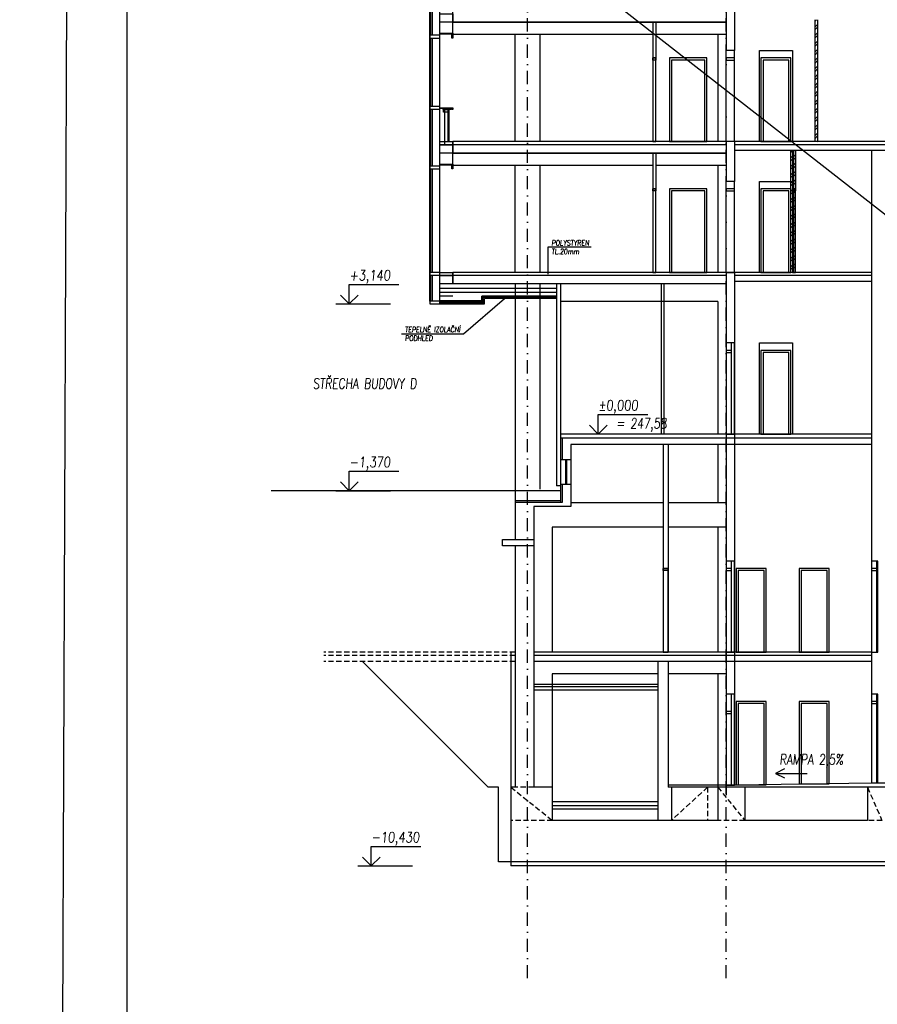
# Model space of a CAD drawing. Header units: millimetres. Extents: x -24606338 to 439687, y 151354 to 480404.
# Tile 10 of 93: x 119476 to 140185, y 330759 to 354535. Entities that reach past the tile are written whole.
import ezdxf

# ---------------------------------------------------------------- set-up
doc = ezdxf.new("R2010")
doc.units = ezdxf.units.MM
doc.linetypes.add('ČERCHOVANÁ', pattern=[25.4, 12.7, -6.35, 0, -6.35])
doc.linetypes.add('ČÁRKOVANÁ', pattern=[19.05, 12.7, -6.35])
for name, color, linetype in [('BOURÁNÍ', 40, 'Continuous'), ('DVERE', 4, 'Continuous'), ('KOTY', 7, 'Continuous'), ('KOTY-DVERE', 8, 'Continuous'), ('LEGENDA', 7, 'Continuous'), ('NOVA', 240, 'Continuous'), ('OSY', 7, 'Continuous'), ('TENKA', 4, 'Continuous'), ('TLUSTA', 2, 'Continuous')]:
    doc.layers.add(name, color=color, linetype=linetype)
doc.layers.add('SCANY', color=7, linetype='Continuous', plot=False)
doc.styles.add('CS-ROMANS', font='romans.shx', dxfattribs={"width": 0.75, "oblique": 5})
doc.styles.add('CS-ROMANS_100', font='romans.shx', dxfattribs={"width": 0.75, "oblique": 5, "height": 200})
doc.styles.add('ROMANS', font='romans.shx', dxfattribs={"width": 0.75, "oblique": 5, "height": 200})
doc.linetypes.add('IZOLACE', pattern='A,0.00254,-2.54,[134,ltypeshp.shx,S=2.54,R=0,X=-2.54,Y=0],-5.08,[134,ltypeshp.shx,S=2.54,R=180,X=2.54,Y=0],-2.54', length=10.16254)
picture_1 = doc.add_image_def('image1.jpg', size_in_pixel=(7767, 6910))

# ---------------------------------------------------------------- blocks, each defined once
blk = doc.blocks.new('VÝŠKOVÁ KÓTA 1')
at = {"ltscale": 0.25}
for p, q in [((0, 3.76), (9.59, 3.76)), ((0, 0), (0, 3.76)), ((0, 0), (-1.7, 1.7)), ((0, 0), (1.7, 1.7))]:
    blk.add_line(p, q, dxfattribs=at)
at = {"style": 'ROMANS', "oblique": 5, "width": 0.8}
blk.add_attdef('VÝŠKA', (0, 4.54), '', height=2, dxfattribs=at)

msp = doc.modelspace()

# ---------------------------------------------------------------- hatches: boundary and pattern name
at = {"layer": 'BOURÁNÍ'}
h = msp.add_hatch(dxfattribs=at)
h.set_pattern_fill('ANSI32', color=256, scale=15)
h.set_pattern_definition([(45, (-5307.77, 118643.97), (-101.02788, 101.02788), []), (45, (-5240.42, 118643.97), (-101.02788, 101.02788), [])])
h.paths.add_polyline_path([(138212.436, 351375.494), (138137.436, 351375.494), (138137.436, 348430.494), (138212.436, 348430.494)])
at = {"layer": 'NOVA', "ltscale": 300}
h = msp.add_hatch(dxfattribs=at)
h.set_pattern_fill('ANSI32', color=256, scale=15)
h.set_pattern_definition([(45, (-4772.77, 121803.97), (-101.02788, 101.02788), []), (45, (-4705.42, 121803.97), (-101.02788, 101.02788), [])])
h.paths.add_polyline_path([(138747.436, 354535.494), (138672.436, 354535.494), (138672.436, 351590.494), (138747.436, 351590.494)])
h = msp.add_hatch(dxfattribs=at)
h.set_pattern_fill('ANSI32', color=256, scale=15)
h.set_pattern_definition([(45, (-5347.77, 118643.97), (-101.02788, 101.02788), []), (45, (-5280.42, 118643.97), (-101.02788, 101.02788), [])])
h.paths.add_polyline_path([(138172.436, 351375.494), (138097.436, 351375.494), (138097.436, 348430.494), (138172.436, 348430.494)])

# ---------------------------------------------------------------- linework, layer by layer
at = {"layer": 'BOURÁNÍ'}
for points in [[(138137.436, 351375.494), (138137.436, 350450.494)], [(138212.436, 351375.494), (138212.436, 350450.494)]]:
    msp.add_lwpolyline(points, dxfattribs=at)
for points in [[(138137.436, 350450.494), (138212.436, 350450.494), (138212.436, 350400.494), (138137.436, 350400.494)], [(138137.436, 348430.494), (138212.436, 348430.494), (138212.436, 350450.494), (138137.436, 350450.494)]]:
    msp.add_lwpolyline(points, close=True, dxfattribs=at)
at = {"layer": 'DVERE'}
for points in [[(134762.436, 353610.494), (134837.436, 353610.494), (134837.436, 353560.494), (134762.436, 353560.494)], [(134762.436, 351590.494), (134837.436, 351590.494), (134837.436, 353610.494), (134762.436, 353610.494)], [(135167.436, 351590.494), (136067.436, 351590.494), (136067.436, 353610.494), (135167.436, 353610.494)], [(135217.436, 351590.494), (136017.436, 351590.494), (136017.436, 353560.494), (135217.436, 353560.494)], [(137337.436, 353790.494), (138137.436, 353790.494), (138137.436, 351590.494), (137337.436, 351590.494)], [(137374.936, 351590.494), (138099.936, 351590.494), (138099.936, 353610.494), (137374.936, 353610.494)], [(137424.936, 351590.494), (138049.936, 351590.494), (138049.936, 353560.494), (137424.936, 353560.494)], [(137337.436, 350630.494), (138137.436, 350630.494), (138137.436, 348430.494), (137337.436, 348430.494)], [(134762.436, 350450.494), (134837.436, 350450.494), (134837.436, 350400.494), (134762.436, 350400.494)], [(134762.436, 348430.494), (134837.436, 348430.494), (134837.436, 350450.494), (134762.436, 350450.494)], [(137374.936, 348430.494), (138097.436, 348430.494), (138097.436, 350450.494), (137374.936, 350450.494)], [(137424.936, 348430.494), (138049.936, 348430.494), (138049.936, 350400.494), (137424.936, 350400.494)], [(137337.436, 346730.494), (138137.436, 346730.494), (138137.436, 344530.494), (137337.436, 344530.494)], [(137374.936, 344530.494), (138099.936, 344530.494), (138099.936, 346550.494), (137374.936, 346550.494)], [(137424.936, 344530.494), (138049.936, 344530.494), (138049.936, 346500.494), (137424.936, 346500.494)], [(135012.436, 341280.494), (135137.436, 341280.494), (135137.436, 341230.494), (135012.436, 341230.494)], [(135012.436, 339260.494), (135137.436, 339260.494), (135137.436, 341280.494), (135012.436, 341280.494)], [(136774.936, 339260.494), (137499.936, 339260.494), (137499.936, 341280.494), (136774.936, 341280.494)], [(136824.936, 339260.494), (137449.936, 339260.494), (137449.936, 341230.494), (136824.936, 341230.494)], [(138299.936, 339260.494), (139024.936, 339260.494), (139024.936, 341280.494), (138299.936, 341280.494)], [(138349.936, 339260.494), (138974.936, 339260.494), (138974.936, 341230.494), (138349.936, 341230.494)], [(136774.851, 336056.031), (137499.851, 336056.031), (137499.936, 338070.494), (136774.936, 338070.494)], [(136824.851, 336056.031), (137449.851, 336056.031), (137449.936, 338020.494), (136824.936, 338020.494)], [(138300.259, 336079.338), (139025.259, 336079.338), (139024.936, 338070.494), (138299.936, 338070.494)], [(138350.259, 336079.338), (138975.259, 336079.338), (138974.936, 338020.494), (138349.936, 338020.494)]]:
    msp.add_lwpolyline(points, close=True, dxfattribs=at)
for points in [[(132337.436, 335650.494), (132337.436, 335200.494)], [(134887.436, 335550.494), (132337.436, 335550.494)], [(134887.436, 335650.494), (134887.436, 335200.494)], [(134887.436, 335470.494), (132337.436, 335470.494)], [(134887.436, 335200.494), (132337.436, 335200.494)], [(136337.436, 335200.494), (134887.436, 335200.494)], [(139947.436, 335200.494), (136987.436, 335200.494)], [(151337.436, 334200.494), (131337.436, 334200.494)], [(151337.436, 334100.494), (131337.436, 334100.494)]]:
    msp.add_lwpolyline(points, dxfattribs=at)
at = {"layer": 'KOTY', "linetype": 'ByBlock'}
for p, q in [((127112.342, 347670.494), (128429.437, 347670.494)), ((127112.342, 343160.494), (128429.437, 343160.494)), ((127643.018, 334100.494), (128960.113, 334100.494))]:
    msp.add_line(p, q, dxfattribs=at)
at = {"layer": 'KOTY'}
for points in [[(137940.124, 336441.444), (137727.992, 336335.378), (137940.124, 336229.312)], [(137727.992, 336335.378), (138493.442, 336335.378)]]:
    msp.add_lwpolyline(points, dxfattribs=at)
at = {"layer": 'KOTY-DVERE'}
for points in [[(133277.607, 349041.016), (132232.574, 349041.016), (132232.574, 348392.605)], [(128694.24, 346948.617), (130194.768, 346948.617), (131186.199, 347805.494)]]:
    msp.add_lwpolyline(points, dxfattribs=at)
at = {"layer": 'LEGENDA'}
msp.add_line((-26468.232, 480403.758), (181468.043, 317670.092), dxfattribs=at)
msp.add_lwpolyline([(122065.347, 329430.494), (169065.347, 329430.494), (169065.347, 418530.494), (122065.347, 418530.494)], close=True, dxfattribs=at)
at = {"layer": 'NOVA'}
for points in [[(138672.436, 354535.494), (138672.436, 351590.494)], [(138747.436, 351590.494), (138747.436, 354535.494)], [(136737.436, 353790.494), (136737.436, 353790.494), (136537.436, 353790.494)], [(136537.436, 351590.494), (136537.436, 353790.494)], [(136737.436, 351590.494), (136737.436, 353790.494)], [(138097.436, 348430.494), (138097.436, 351375.494)], [(138172.436, 348430.494), (138172.436, 351375.494)], [(136737.436, 350630.494), (136737.436, 350630.494), (136537.436, 350630.494)], [(136537.436, 348430.494), (136537.436, 350630.494)], [(136737.436, 348430.494), (136737.436, 350630.494)]]:
    msp.add_lwpolyline(points, dxfattribs=at)
for points in [[(136537.436, 353560.494), (136737.436, 353560.494), (136737.436, 353610.494), (136537.436, 353610.494)], [(135167.436, 348430.494), (136067.436, 348430.494), (136067.436, 350450.494), (135167.436, 350450.494)], [(135217.436, 348430.494), (136017.436, 348430.494), (136017.436, 350400.494), (135217.436, 350400.494)], [(136537.436, 350400.494), (136737.436, 350400.494), (136737.436, 350450.494), (136537.436, 350450.494)]]:
    msp.add_lwpolyline(points, close=True, dxfattribs=at)
at = {"layer": 'OSY', "linetype": 'ČERCHOVANÁ', "ltscale": 25}
for points in [[(131737.436, 331387.271), (131737.436, 408305.494)], [(136537.436, 331387.271), (136537.436, 408305.494)]]:
    msp.add_lwpolyline(points, dxfattribs=at)
at = {"layer": 'TENKA'}
for p, q in [((129617.436, 350997.994), (129376.492, 350997.994)), ((129376.492, 350997.994), (129376.492, 350932.994)), ((129376.492, 347735.494), (129376.492, 350997.994)), ((129617.436, 351022.994), (129617.436, 351047.994)), ((129617.436, 351047.994), (129937.436, 351047.994)), ((129937.436, 351022.994), (129617.436, 351022.994)), ((129617.436, 350932.994), (129617.436, 350997.994)), ((129617.436, 347735.494), (129617.436, 350997.994)), ((129912.436, 350932.994), (129912.436, 351022.994)), ((129912.436, 351022.994), (129937.436, 351022.994)), ((129937.436, 351047.994), (129937.436, 351022.994)), ((129937.436, 351022.994), (129937.436, 350932.994)), ((129376.492, 350932.994), (129617.436, 350932.994)), ((129406.492, 348430.494), (129406.492, 350932.994)), ((129446.492, 348430.494), (129446.492, 350932.994)), ((129937.436, 350932.994), (129912.436, 350932.994)), ((129617.436, 348430.494), (129376.492, 348430.494)), ((129376.492, 348430.494), (129376.492, 348365.494)), ((129376.492, 348365.494), (129617.436, 348365.494)), ((129406.492, 347735.494), (129406.492, 348365.494)), ((129446.492, 347735.494), (129446.492, 348365.494)), ((129617.436, 348365.494), (129617.436, 348430.494)), ((129617.436, 348355.494), (129617.436, 348430.494)), ((129617.436, 348430.494), (129937.436, 348430.494)), ((129937.436, 348355.494), (129617.436, 348355.494)), ((129617.436, 348155.494), (129617.436, 348355.494)), ((129617.436, 348355.494), (129937.436, 348355.494)), ((129937.436, 348430.494), (129937.436, 348355.494)), ((129937.436, 348355.494), (129937.436, 348155.494)), ((129937.436, 348155.494), (129617.436, 348155.494)), ((129617.436, 347955.494), (132437.436, 347955.494)), ((129937.436, 347855.494), (129617.436, 347855.494)), ((130637.436, 347695.494), (130637.436, 347860.494)), ((132437.436, 347860.494), (130637.436, 347860.494)), ((130667.436, 347695.494), (130667.436, 347860.494)), ((129617.436, 347735.494), (129376.492, 347735.494)), ((129376.492, 347735.494), (129376.492, 347670.494)), ((129376.492, 347670.494), (129617.436, 347670.494)), ((129617.436, 347755.494), (130637.436, 347755.494)), ((129617.436, 347670.494), (129617.436, 347735.494)), ((129617.436, 347725.494), (130637.436, 347725.494)), ((129617.436, 347695.494), (130697.436, 347695.494)), ((129617.436, 347670.494), (130697.436, 347670.494)), ((132437.436, 347830.494), (130667.436, 347830.494)), ((130697.436, 347670.494), (130697.436, 347805.494)), ((132437.436, 347805.494), (130697.436, 347805.494))]:
    msp.add_line(p, q, dxfattribs=at)
at = {"layer": 'TENKA', "linetype": 'IZOLACE', "ltscale": 9.5}
msp.add_line((129617.436, 348055.494), (132437.436, 348055.494), dxfattribs=at)
at = {"layer": 'TENKA'}
for points in [[(129376.492, 354157.994), (129376.492, 357317.994)], [(129617.436, 354157.994), (129617.436, 357317.994)], [(129406.492, 354157.994), (129406.492, 355537.994)], [(129446.492, 354157.994), (129446.492, 355537.994)], [(134762.436, 354175.494), (129937.436, 354175.494), (129937.436, 354475.494), (136537.436, 354475.494), (136537.436, 354175.494), (134837.436, 354175.494)], [(129376.492, 350997.994), (129376.492, 354157.994)], [(129406.492, 352442.994), (129406.492, 354092.994)], [(129446.492, 352442.994), (129446.492, 354092.994)], [(129617.436, 350997.994), (129617.436, 354157.994)], [(131437.436, 351590.494), (131437.436, 354175.494)], [(132037.436, 354175.494), (132037.436, 351590.494)], [(136337.436, 354175.494), (136337.436, 351590.494)], [(129406.492, 350997.994), (129406.492, 352377.994)], [(129446.492, 350997.994), (129446.492, 352377.994)], [(129836.395, 352390.494), (129836.395, 351590.494)], [(129736.395, 352370.494), (129736.395, 351515.494)], [(129811.395, 352370.494), (129811.395, 351590.494)], [(136537.436, 351515.494), (129937.436, 351515.494)], [(140622.436, 351515.494), (136737.436, 351515.494)], [(134762.436, 351015.494), (129937.436, 351015.494), (129937.436, 351315.494), (136537.436, 351315.494), (136537.436, 351015.494), (134837.436, 351015.494)], [(131437.436, 348430.494), (131437.436, 351015.494)], [(132037.436, 351015.494), (132037.436, 348430.494)], [(136337.436, 351015.494), (136337.436, 348430.494)], [(136537.436, 348355.494), (129937.436, 348355.494)], [(136537.436, 348430.494), (136737.436, 348430.494)], [(140047.436, 348355.494), (136737.436, 348355.494)], [(131437.436, 348155.494), (131437.436, 343195.494)], [(132037.436, 348155.494), (132037.436, 343195.494)], [(132437.436, 348155.494), (132437.436, 343280.494)], [(132537.436, 348155.494), (132537.436, 343910.494)], [(136337.436, 347730.494), (132537.436, 347730.494)], [(136337.436, 347730.494), (136337.436, 344530.494)], [(136662.436, 344530.494), (136662.436, 346730.494)], [(140047.436, 344430.494), (132537.436, 344430.494)], [(132572.436, 344430.494), (132572.436, 343910.494)], [(136337.436, 344280.494), (136337.436, 342880.494)], [(132537.436, 343910.494), (132537.436, 343280.494)], [(132652.436, 343910.494), (132652.436, 343310.494)], [(132677.436, 343910.494), (132677.436, 343310.494)], [(132787.436, 343910.494), (132787.436, 343310.494)], [(131437.436, 343195.494), (131437.436, 341980.494)], [(132537.436, 343280.494), (132437.436, 343280.494)], [(132537.436, 343315.494), (132537.436, 343310.494)], [(132537.436, 343160.494), (132537.436, 342880.494)], [(132572.436, 343310.494), (132572.436, 342880.494)], [(132537.436, 342915.494), (131437.436, 342915.494)], [(132572.436, 342880.494), (131437.436, 342880.494)], [(132787.436, 342880.494), (135012.436, 342880.494)], [(135137.436, 342880.494), (136537.436, 342880.494)], [(132337.436, 342280.494), (132337.436, 339260.494)], [(135012.436, 342280.494), (132337.436, 342280.494)], [(136537.436, 342280.494), (135137.436, 342280.494)], [(136337.436, 342280.494), (136337.436, 339260.494)], [(131437.436, 341830.494), (131437.436, 336000.494)], [(136662.436, 339260.494), (136662.436, 341460.494)], [(140172.436, 339260.494), (140172.436, 341460.494)], [(131337.436, 339260.494), (131337.436, 334100.494)], [(140047.436, 339185.494), (131887.436, 339185.494)], [(131037.436, 336000.494), (130787.436, 336000.494), (127752.436, 339035.494)], [(132337.436, 338735.494), (132337.436, 336050.494)], [(134887.436, 338735.494), (132337.436, 338735.494)], [(136537.436, 338735.494), (135137.436, 338735.494)], [(136337.436, 338735.494), (136337.436, 335810.494)], [(134887.436, 338485.494), (131887.436, 338485.494)], [(134887.436, 338425.494), (131887.436, 338425.494)], [(134887.436, 338345.494), (131887.436, 338345.494)], [(136662.436, 336050.494), (136662.436, 338250.494)], [(140197.436, 336100.494), (140197.436, 338250.494), (140047.436, 338250.494), (140047.436, 336100.494)], [(140172.436, 336100.494), (140172.436, 338250.494)], [(131337.436, 334200.494), (131037.436, 334200.494), (131037.436, 336000.494)], [(131437.436, 336000.494), (131337.436, 336000.494)], [(151337.436, 336000.494), (135137.436, 336000.494)], [(135212.436, 336000.494), (135212.436, 335200.494)], [(136337.436, 336000.494), (136337.436, 335200.494)], [(136987.436, 336000.494), (136987.436, 335200.494)], [(139947.436, 336000.494), (139947.436, 335200.494)]]:
    msp.add_lwpolyline(points, dxfattribs=at)
for points in [[(129937.436, 354475.494), (129617.436, 354475.494), (129617.436, 354675.494), (129937.436, 354675.494)], [(129376.492, 354092.994), (129617.436, 354092.994), (129617.436, 354157.994), (129376.492, 354157.994)], [(129937.436, 354182.994), (129617.436, 354182.994), (129617.436, 354207.994), (129937.436, 354207.994)], [(129937.436, 354092.994), (129912.436, 354092.994), (129912.436, 354182.994), (129937.436, 354182.994)], [(129376.492, 352377.994), (129617.436, 352377.994), (129617.436, 352442.994), (129376.492, 352442.994)], [(129617.436, 352410.494), (129937.436, 352410.494), (129937.436, 352370.494), (129917.436, 352370.494), (129917.436, 352390.494), (129617.436, 352390.494)], [(129704.097, 352390.494), (129903.936, 352390.494), (129903.936, 352370.494), (129704.097, 352370.494)], [(129711.395, 352370.494), (129811.395, 352370.494), (129811.395, 352305.494), (129711.395, 352305.494)], [(129937.436, 351515.494), (129617.436, 351515.494), (129617.436, 351590.494), (129937.436, 351590.494)], [(129937.436, 351315.494), (129617.436, 351315.494), (129617.436, 351515.494), (129937.436, 351515.494)], [(136537.436, 344530.494), (136737.436, 344530.494), (136737.436, 346730.494), (136537.436, 346730.494)], [(136537.436, 346500.494), (136662.436, 346500.494), (136662.436, 346550.494), (136537.436, 346550.494)], [(131137.436, 341980.494), (131887.436, 341980.494), (131887.436, 341830.494), (131137.436, 341830.494)], [(136537.436, 339260.494), (136737.436, 339260.494), (136737.436, 341460.494), (136537.436, 341460.494)], [(140047.436, 339260.494), (140197.436, 339260.494), (140197.436, 341460.494), (140047.436, 341460.494)], [(136537.436, 341230.494), (136662.436, 341230.494), (136662.436, 341280.494), (136537.436, 341280.494)], [(140047.436, 341230.494), (140172.436, 341230.494), (140172.436, 341280.494), (140047.436, 341280.494)], [(136537.436, 336050.494), (136737.436, 336050.494), (136737.436, 338250.494), (136537.436, 338250.494)], [(140047.436, 338020.494), (140172.436, 338020.494), (140172.436, 338070.494), (140047.436, 338070.494)], [(136537.436, 337780.494), (136662.436, 337780.494), (136662.436, 337830.494), (136537.436, 337830.494)]]:
    msp.add_lwpolyline(points, close=True, dxfattribs=at)
at = {"layer": 'TENKA', "linetype": 'ČÁRKOVANÁ', "ltscale": 10}
for points in [[(131437.436, 339260.494), (126822.346, 339260.494)], [(131437.436, 339185.494), (126822.346, 339185.494)], [(131437.436, 339035.494), (126822.346, 339035.494)], [(131337.436, 336000.494), (132337.436, 335200.494), (131337.436, 335200.494)], [(131887.436, 336000.494), (131437.436, 336000.494)], [(136087.436, 336000.494), (135212.436, 335200.494)], [(136087.436, 336000.494), (136087.436, 335200.494)], [(136337.436, 336000.494), (136987.436, 335200.494), (136337.436, 335200.494)], [(139947.436, 336000.494), (140297.436, 335200.494), (139947.436, 335200.494)]]:
    msp.add_lwpolyline(points, dxfattribs=at)
at = {"layer": 'TLUSTA'}
for points in [[(129937.436, 354475.494), (129937.436, 354750.494)], [(136537.436, 354750.494), (136537.436, 353790.494)], [(136737.436, 354750.494), (136737.436, 353790.494)], [(136537.436, 354475.494), (129937.436, 354475.494)], [(134762.436, 354475.494), (134762.436, 353610.494)], [(134837.436, 354475.494), (134837.436, 353610.494)], [(136737.436, 351590.494), (129937.436, 351590.494)], [(129937.436, 351315.494), (129937.436, 351590.494)], [(136537.436, 351590.494), (136537.436, 350630.494)], [(140622.436, 351590.494), (136737.436, 351590.494)], [(136737.436, 351590.494), (136737.436, 350630.494)], [(136537.436, 351315.494), (129937.436, 351315.494)], [(134762.436, 351315.494), (134762.436, 350450.494)], [(134837.436, 351315.494), (134837.436, 350450.494)], [(140622.436, 351375.494), (136737.436, 351375.494)], [(140047.436, 351375.494), (140047.436, 336100.494)], [(136737.436, 348430.494), (129937.436, 348430.494)], [(129937.436, 348155.494), (129937.436, 348430.494)], [(136537.436, 348430.494), (136537.436, 335810.494)], [(140047.436, 348430.494), (136737.436, 348430.494)], [(136737.436, 348430.494), (136737.436, 336050.494)], [(136537.436, 348155.494), (129937.436, 348155.494)], [(134962.436, 348155.494), (134962.436, 344530.494)], [(135037.436, 344530.494), (135037.436, 348155.494)], [(140047.436, 348215.494), (136737.436, 348215.494)], [(140047.436, 344530.494), (132537.436, 344530.494)], [(132537.436, 344530.494), (132537.436, 343910.494)], [(140047.436, 344280.494), (132787.436, 344280.494)], [(132787.436, 344280.494), (132787.436, 343910.494)], [(132787.436, 344280.494), (132787.436, 343910.494)], [(135012.436, 344280.494), (135012.436, 339260.494)], [(135137.436, 344280.494), (135137.436, 339260.494)], [(132787.436, 343910.494), (132787.436, 343910.494), (132537.436, 343910.494)], [(132537.436, 343160.494), (125549.267, 343160.494)], [(132787.436, 343310.494), (132787.436, 342780.494), (131887.436, 342780.494)], [(132537.436, 343315.494), (132537.436, 343160.494)], [(132787.436, 343310.494), (132537.436, 343310.494)], [(131887.436, 342780.494), (131887.436, 336000.494)], [(140047.436, 339260.494), (131887.436, 339260.494)], [(140047.436, 339035.494), (131887.436, 339035.494)], [(134887.436, 339035.494), (134887.436, 335650.494)], [(135137.436, 339035.494), (135137.436, 336000.494)], [(132337.436, 336000.494), (131887.436, 336000.494)], [(132337.436, 336050.494), (132337.436, 335650.494)], [(140047.436, 336100.494), (136774.936, 336050.494), (135137.436, 336050.494)], [(145937.436, 336100.494), (140047.436, 336100.494)], [(134887.436, 335650.494), (132337.436, 335650.494)]]:
    msp.add_lwpolyline(points, dxfattribs=at)

# ---------------------------------------------------------------- block references
at = {"layer": 'KOTY', "xscale": 125, "yscale": 125, "zscale": 125}
for p, values in [((127435.316, 347670.494), {'VÝŠKA': '+3,140'}), ((133447.215, 344530.494), {'VÝŠKA': '%%p0,000'}), ((127435.316, 343160.494), {'VÝŠKA': '-1,370'}), ((127965.992, 334100.494), {'VÝŠKA': '-10,430'})]:
    msp.add_blockref('VÝŠKOVÁ KÓTA 1', p, dxfattribs=at).add_auto_attribs(values)

# ---------------------------------------------------------------- texts
at = {"layer": 'KOTY', "insert": (126555.666, 345749.379), "char_height": 250, "width": 4486.3325, "attachment_point": 4, "style": 'CS-ROMANS'}
msp.add_mtext('\\A1;STŘECHA BUDOVY D', dxfattribs=at)
at = {"layer": 'KOTY', "ltscale": 0.25, "insert": (134492.857, 344750.766), "char_height": 250, "attachment_point": 5, "style": 'CS-ROMANS_100'}
msp.add_mtext('\\A1;= 247,58', dxfattribs=at)
at = {"layer": 'KOTY', "insert": (137823.661, 336796.354), "char_height": 250, "attachment_point": 1, "style": 'ROMANS'}
msp.add_mtext_dynamic_manual_height_columns('RAMPA 2,5%', width=2060.82208, gutter_width=12.5, heights=[0], dxfattribs=at)
at = {"layer": 'KOTY-DVERE', "char_height": 125, "attachment_point": 4, "style": 'CS-ROMANS'}
for s, insert, width in [('\\A1;POLYSTYREN\\PTL.20mm', (132318.382, 349041.016), 1033.76885), ('\\A1;\\pt1000;TEPELNĚ IZOLAČNÍ PODHLED', (128780.048, 346948.617), 1433.82986)]:
    msp.add_mtext(s, dxfattribs=dict(at, insert=insert, width=width))

# ---------------------------------------------------------------- pictures from other files: only their frames are drawn
at = {"layer": 'SCANY'}
image = msp.add_image(picture_1, insert=(120514.276, 329643.213), size_in_units=(48565.512, 43206.861), rotation=-0.2268678, dxfattribs=dict(at, fade=19))
image.dxf.flags = 7

doc.saveas('drawing.dxf')
